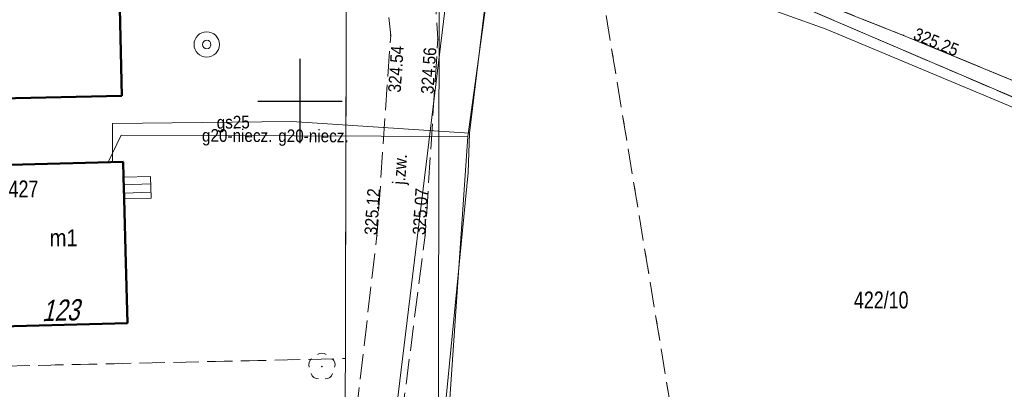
# Model space of a CAD drawing. Header units: metres. Extents: x 7523615 to 7533948, y 5492686 to 5502120.
# Tile 177 of 256: x 7531333 to 7531392, y 5496533 to 5496555. Entities that reach past the tile are written whole.
import ezdxf
from ezdxf.enums import TextEntityAlignment as Align

# ---------------------------------------------------------------- set-up
doc = ezdxf.new("R2010")
doc.units = ezdxf.units.M
for name, pattern in [('1.5_0.5', [2, 1.5, -0.5]), ('219-500', [0]), ('egkk-500', [2, 1.5, -0.5]), ('egug-500', [1, 0.5, -0.5])]:
    doc.linetypes.add(name, pattern=pattern)
doc.layers.get('0').update_dxf_attribs({"color": 2, "lineweight": 5})
doc.styles.get("Standard").update_dxf_attribs({"font": 'Working1250', "width": 0.75})

# ---------------------------------------------------------------- blocks, each defined once
blk = doc.blocks.new('PW01')
at = {"linetype": 'Continuous', "lineweight": 13}
h = blk.add_hatch(color=0, dxfattribs=at)
edge = h.paths.add_edge_path()
edge.add_arc((0, 0), 0.045, 0, 360)
blk = doc.blocks.new('OP021')
at = {"linetype": 'Continuous', "lineweight": 13}
h = blk.add_hatch(color=0, dxfattribs=at)
edge = h.paths.add_edge_path()
edge.add_arc((0, 0), 0.05, 0, 360)
at = {"color": 0, "linetype": 'Continuous', "lineweight": 13}
for centre, start, end in [((0, 0.4), 49.272, 130.728), ((-0.38, 0.124), 121.308, 202.548), ((0.38, 0.124), 337.452, 58.692), ((-0.235, -0.324), 193.221, 274.871), ((0.235, -0.324), 265.129, 346.779)]:
    blk.add_arc(centre, 0.4, start, end, dxfattribs=at)
blk = doc.blocks.new('US13')
at = {"color": 0, "linetype": 'Continuous', "lineweight": 13}
for radius in [0.75, 0.25]:
    blk.add_circle((0, 0), radius, dxfattribs=at)
blk = doc.blocks.new('RAMKA500K')
at = {"color": 0}
for p, q in [((150, 47.5), (150, 52.5)), ((147.5, 50), (152.5, 50))]:
    blk.add_line(p, q, dxfattribs=at)

msp = doc.modelspace()

# ---------------------------------------------------------------- linework, layer by layer
at = {"layer": '217-kontur klasyfikacyjny', "color": 7, "linetype": 'egkk-500', "lineweight": 18, "flags": 128}
for points in [[(7531352.68, 5496534.76), (7531352.76, 5496568.07)], [(7531367.13, 5496560.99), (7531377.33, 5496499.08)], [(7531396.29, 5496548.47), (7531367.64, 5496560.74)], [(7531324.51, 5496534.14), (7531352.68, 5496534.76)]]:
    msp.add_lwpolyline(points, dxfattribs=at)
at = {"layer": '218-kontur użytku gruntowego', "color": 7, "linetype": 'egug-500', "lineweight": 18, "flags": 128}
for points in [[(7531352.68, 5496534.76), (7531352.76, 5496568.07)], [(7531367.13, 5496560.99), (7531377.33, 5496499.08)], [(7531396.29, 5496548.47), (7531367.64, 5496560.74)], [(7531324.51, 5496534.14), (7531352.68, 5496534.76)]]:
    msp.add_lwpolyline(points, dxfattribs=at)
at = {"layer": '219-działka ewidencyjna', "color": 3, "linetype": '219-500', "lineweight": 18, "flags": 128}
for points in [[(7531352.67, 5496530.13), (7531352.76, 5496568.07)], [(7531358.16, 5496526.27), (7531358.25, 5496565.37)], [(7531367.64, 5496560.74), (7531396.29, 5496548.47)]]:
    msp.add_lwpolyline(points, dxfattribs=at)
at = {"layer": '312-budynek ewidencyjny', "color": 7, "linetype": 'CONTINUOUS', "lineweight": 50, "flags": 128}
for points in [[(7531339.04, 5496568.47), (7531339.46, 5496550.32)], [(7531339.46, 5496550.32), (7531331.35, 5496550.13)], [(7531332.07, 5496546.2), (7531339.54, 5496546.4)], [(7531339.54, 5496546.4), (7531339.56, 5496545.5)], [(7531339.56, 5496545.5), (7531339.6, 5496544.21)], [(7531339.6, 5496544.21), (7531339.68, 5496541.16)], [(7531339.68, 5496541.16), (7531339.8, 5496536.86)], [(7531339.8, 5496536.86), (7531332.33, 5496536.66)]]:
    msp.add_lwpolyline(points, dxfattribs=at)
at = {"layer": '352-schody', "color": 7, "linetype": 'CONTINUOUS', "lineweight": 18, "flags": 128}
msp.add_lwpolyline([(7531341.19, 5496544.25), (7531341.16, 5496545.54), (7531339.56, 5496545.5), (7531339.6, 5496544.21)], close=True, dxfattribs=at)
msp.add_lwpolyline([(7531341.19, 5496544.25), (7531341.16, 5496545.54), (7531339.56, 5496545.5), (7531339.6, 5496544.21)], close=True, dxfattribs=at)
for points in [[(7531341.17, 5496545.101), (7531339.574, 5496545.044)], [(7531341.182, 5496544.601), (7531339.59, 5496544.544)]]:
    msp.add_lwpolyline(points, dxfattribs=at)
at = {"layer": 'jezdnia', "color": 7, "linetype": '1.5_0.5', "lineweight": 18, "flags": 128}
for points in [[(7531351.65, 5496571.02), (7531358.08, 5496566.84), (7531357.31, 5496563.52), (7531357.62, 5496561.68), (7531358.15, 5496553.66), (7531357.4, 5496542.06), (7531354.99, 5496523.23), (7531351.69, 5496506.16), (7531351.09, 5496502.05), (7531351.97, 5496501.95), (7531349.36, 5496476.67), (7531346.17, 5496476.84), (7531345.22, 5496476.28), (7531344.61, 5496475.7), (7531344.08, 5496475.01), (7531344.03, 5496474), (7531343.86, 5496472.01), (7531338.38, 5496472.49), (7531334.47, 5496474.13), (7531336.06, 5496475.47), (7531337.88, 5496476.23), (7531340.43, 5496477.19), (7531341.83, 5496478.64), (7531342.95, 5496480.15), (7531343.36, 5496481.71), (7531343.49, 5496483.61), (7531343.4, 5496484.97), (7531342.93, 5496486.24), (7531341.61, 5496487.45), (7531342.1, 5496500.25), (7531346.71, 5496500.1), (7531346.83, 5496502.36), (7531348.56, 5496502.25), (7531349.37, 5496506.35), (7531352.35, 5496523.25), (7531354.55, 5496542.05), (7531355.36, 5496553.89), (7531354.54, 5496561.79), (7531353.57, 5496566.04), (7531352.73, 5496568.99)], [(7531949.83, 5496313.06), (7531950.51, 5496309.7), (7531942.57, 5496312.34), (7531930.19, 5496317.83), (7531908.35, 5496327.98), (7531883.83, 5496338.77), (7531853.39, 5496352.37), (7531827.65, 5496363.59), (7531785.72, 5496382.37), (7531751.28, 5496397.42), (7531716.69, 5496412.49), (7531686.07, 5496425.5), (7531650.04, 5496441.47), (7531623.52, 5496453.14), (7531599.38, 5496463.71), (7531584.06, 5496470.44), (7531575.03, 5496474.37), (7531552.15, 5496484.97), (7531529.91, 5496494.83), (7531506.59, 5496504.72), (7531482.36, 5496514.16), (7531461.76, 5496522.54), (7531438.85, 5496531.14), (7531425.64, 5496537.01), (7531411.51, 5496543.25), (7531397.65, 5496548.95), (7531385.7, 5496553.89), (7531373.89, 5496558.57), (7531366.44, 5496562.75), (7531358.08, 5496566.84), (7531359.43, 5496569.57), (7531366.97, 5496565.44), (7531376.55, 5496561.82), (7531386.68, 5496557.71), (7531399.81, 5496552.2), (7531413.85, 5496546.55), (7531425.13, 5496541.46), (7531440.73, 5496534.73), (7531458.56, 5496527.9), (7531485.24, 5496517.43), (7531504.85, 5496509.56), (7531532.58, 5496498.03), (7531548.95, 5496490.75), (7531578.29, 5496477.35), (7531585.31, 5496474.02), (7531601.98, 5496467.13), (7531621.68, 5496458.4), (7531651.51, 5496445.09), (7531682.05, 5496431.77), (7531719.17, 5496415.83), (7531749.95, 5496402.24), (7531789.65, 5496385.1), (7531822.59, 5496370.11), (7531866.41, 5496351.13), (7531883.75, 5496343.19), (7531911.14, 5496331.22), (7531928.52, 5496323.19), (7531945.95, 5496315.19)]]:
    msp.add_lwpolyline(points, close=True, dxfattribs=at)
at = {"layer": 'przewód gazowy', "color": 7, "linetype": 'CONTINUOUS', "lineweight": 18, "flags": 128}
for points in [[(7531370.83, 5496627.68), (7531365.35, 5496613.85), (7531360.22, 5496600.57), (7531365.67, 5496598.28), (7531361.84, 5496587.11), (7531358.45, 5496579.36), (7531363.94, 5496576.25), (7531362.87, 5496569.62), (7531362.42, 5496566.74), (7531361.41, 5496559.48), (7531360.03, 5496548.1), (7531359.94, 5496545.78)], [(7531370.52, 5496627.79), (7531360.84, 5496603.82), (7531364.46, 5496596.61), (7531363.54, 5496571.81), (7531362.03, 5496563.3), (7531359.92, 5496547.9)], [(7531360.03, 5496548.1), (7531349.51, 5496548.79), (7531338.91, 5496548.67), (7531338.91, 5496547.38)], [(7531359.92, 5496547.9), (7531339.41, 5496547.99), (7531338.65, 5496546.38)], [(7531359.92, 5496547.9), (7531357.36, 5496510.55), (7531354.9, 5496469.76), (7531352, 5496469.65)], [(7531338.91, 5496547.38), (7531338.91, 5496546.38)], [(7531359.94, 5496545.78), (7531357.83, 5496524.17), (7531356.06, 5496507.25), (7531355.23, 5496487.32), (7531355.01, 5496476.8), (7531355.11, 5496470.03), (7531353.03, 5496470.06)]]:
    msp.add_lwpolyline(points, dxfattribs=at)
at = {"layer": 'przewód wodociągowy', "color": 7, "linetype": 'CONTINUOUS', "lineweight": 18, "flags": 128}
msp.add_lwpolyline([(7531352.84, 5496492.23), (7531352.68, 5496492.88), (7531352.39, 5496503.39), (7531352.38, 5496504), (7531352.38, 5496504.38), (7531358.74, 5496556.85), (7531350.25, 5496558.83), (7531349.8, 5496558.89), (7531364.99, 5496603.11), (7531375.62, 5496627.67), (7531381.07, 5496641.58), (7531383.87, 5496648.77), (7531412.59, 5496720.68), (7531412.9, 5496721.5), (7531380.31, 5496739.13), (7531381.59, 5496747.08), (7531385.38, 5496769.25), (7531384.28, 5496769.59), (7531351.49, 5496779.8), (7531339.86, 5496783.8), (7531339.18, 5496783.99), (7531342.98, 5496803.93)], dxfattribs=at)
at = {"layer": 'rów przydrożny (poligon)', "color": 7, "linetype": 'CONTINUOUS', "lineweight": 18, "flags": 128}
msp.add_lwpolyline([(7531358.81, 5496565.65), (7531364.88, 5496562.6), (7531373.89, 5496558.57), (7531385.7, 5496553.89), (7531397.65, 5496548.95), (7531411.51, 5496543.25), (7531425.64, 5496537.01), (7531438.85, 5496531.14), (7531461.76, 5496522.54), (7531482.36, 5496514.16), (7531481.76, 5496513.29), (7531461.95, 5496520.33), (7531454.9, 5496523.04), (7531445, 5496526.9), (7531437.59, 5496529.93), (7531429.09, 5496533.87), (7531416.42, 5496539.5), (7531411.31, 5496541.67), (7531396.51, 5496547.81), (7531381.11, 5496554.26), (7531371.42, 5496557.75), (7531366.04, 5496559.38), (7531362.05, 5496561.26), (7531358.09, 5496564.03)], close=True, dxfattribs=at)

# ---------------------------------------------------------------- block references
at = {"layer": 'drzewo liściaste', "color": 7, "linetype": 'CONTINUOUS', "lineweight": 18}
msp.add_blockref('OP021', (7531351.29, 5496534.29), dxfattribs=at)
at = {"layer": 'pikieta sztuczna', "color": 7, "linetype": 'CONTINUOUS', "lineweight": 13}
for p in [(7531355.36, 5496553.89), (7531358.15, 5496553.66), (7531385.7, 5496553.89), (7531354.55, 5496542.05), (7531357.4, 5496542.06)]:
    msp.add_blockref('PW01', p, dxfattribs=at)
at = {"layer": 'studnia zwykła', "color": 7, "linetype": 'CONTINUOUS', "lineweight": 18}
msp.add_blockref('US13', (7531344.48, 5496553.35), dxfattribs=at)
at = {"layer": 'Wstawianie ramki sekcyjnej z opisem', "color": 7, "linetype": 'CONTINUOUS', "lineweight": 13}
msp.add_blockref('RAMKA500K', (7531200, 5496500), dxfattribs=at)

# ---------------------------------------------------------------- texts
at = {"layer": '211-numer działki ewidencyjnej', "color": 3, "linetype": 'CONTINUOUS', "lineweight": 18, "width": 0.79}
msp.add_text('422/10', height=1, dxfattribs=at).set_placement((7531382.76, 5496538.73), align=Align.TOP_LEFT)
at = {"layer": '238-Punkt adresowy budynku', "color": 7, "linetype": 'CONTINUOUS', "lineweight": 25, "oblique": 15, "width": 0.79}
msp.add_text('123', height=1.25, rotation=1.53, dxfattribs=at).set_placement((7531335.84, 5496537), align=Align.CENTER)
at = {"layer": '312-oznaczenie budynku ewidencyjnego', "color": 7, "linetype": 'CONTINUOUS', "lineweight": 18, "width": 0.79}
msp.add_text('427', height=1, dxfattribs=at).set_placement((7531332.76, 5496544.3))
at = {"layer": '312-oznaczenie budynku ewidencyjnego-Atr117', "color": 7, "width": 0.9}
msp.add_text('m1', height=1, dxfattribs=at).set_placement((7531336.02, 5496541.91), align=Align.MIDDLE_CENTER)
at = {"layer": 'jezdnia-Atr17', "color": 7, "width": 0.9}
msp.add_text('j.zw.', height=0.75, rotation=86.086, dxfattribs=at).set_placement((7531356.21, 5496545.04))
at = {"layer": 'pikieta sztuczna-Atr2', "color": 7, "width": 0.9}
for s, rotation, p in [('325.25', 337.54, (7531386.21, 5496553.68)), ('324.54', 86.086, (7531355.95, 5496550.49)), ('324.56', 86.301, (7531357.89, 5496550.4)), ('325.12', 86.086, (7531354.55, 5496542.05)), ('325.07', 86.301, (7531357.4, 5496542.06))]:
    msp.add_text(s, height=0.75, rotation=rotation, dxfattribs=at).set_placement(p)
at = {"layer": 'przewód gazowy-Atr1', "color": 7, "width": 0.9}
for s, rotation, p in [('gs25', 0.649, (7531345.07, 5496548.74)), ('g20-niecz.', -0.252, (7531344.2, 5496547.97)), ('g20-niecz.', -0.252, (7531348.71, 5496547.95))]:
    msp.add_text(s, height=0.75, rotation=rotation, dxfattribs=at).set_placement(p, align=Align.MIDDLE_LEFT)

doc.saveas('drawing.dxf')
